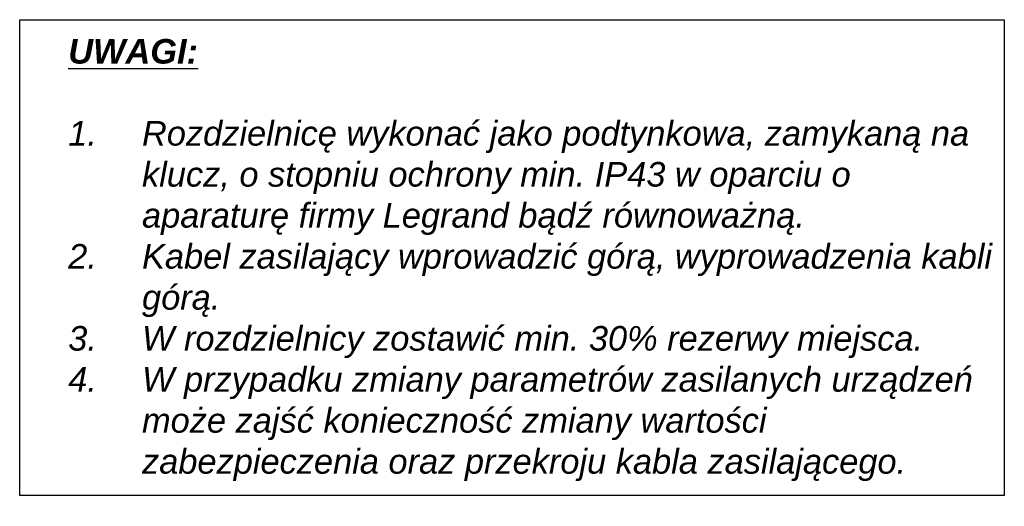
# Model space of a CAD drawing. Header units: millimetres. Extents: x 203 to 3426, y 719 to 2381.
# Tile 10 of 185: x 2261 to 2461, y 1081 to 1180. Entities that reach past the tile are written whole.
import ezdxf

# ---------------------------------------------------------------- set-up
doc = ezdxf.new("R2010")
doc.units = ezdxf.units.MM
doc.layers.add('XE_opisy', color=7, linetype='Continuous')
doc.styles.add('STYLE2', font='txt', dxfattribs={"height": 2.5})

msp = doc.modelspace()

# ---------------------------------------------------------------- linework, layer by layer
at = {"layer": 'XE_opisy', "ltscale": 5}
msp.add_lwpolyline([(2260.94, 1180.27), (2461.04, 1180.27), (2461.04, 1083.55), (2260.94, 1083.55)], close=True, dxfattribs=at)

# ---------------------------------------------------------------- texts
at = {"layer": 'XE_opisy', "linetype": 'Continuous', "insert": (2270.8, 1131.42), "char_height": 5, "width": 190.068, "attachment_point": 4, "style": 'STYLE2'}
msp.add_mtext('{\\L\\fArial|b1|i1|c238|p34;UWAGI:\\P\\l\\fArial|b0|i1|c238|p34;\\P\\pxi-3,l3,t3;1.^IRozdzielnicę wykonać jako podtynkowa, zamykaną na  klucz, o stopniu ochrony min. IP43 w oparciu o aparaturę firmy Legrand bądź równoważną.\\P2.^IKabel zasilający wprowadzić górą, wyprowadzenia kabli górą.\\P3.^IW rozdzielnicy zostawić min. 30% rezerwy miejsca.\\P4.^IW przypadku zmiany parametrów zasilanych urządzeń może zajść konieczność zmiany wartości zabezpieczenia oraz przekroju kabla zasilającego.}', dxfattribs=at)

doc.saveas('drawing.dxf')
